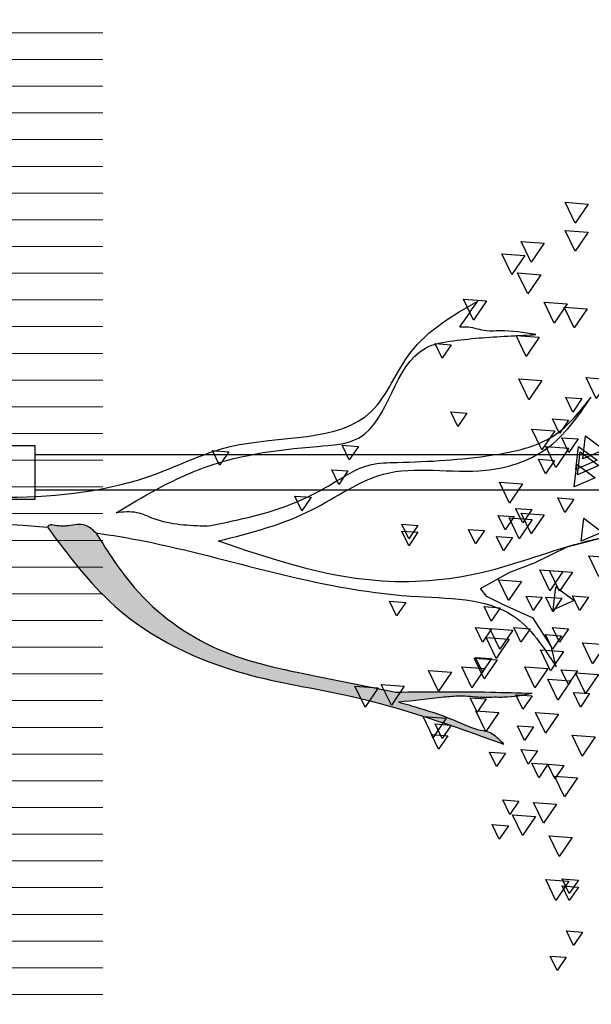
# Model space of a CAD drawing. Header units: millimetres. Extents: x 4617 to 4884, y 1258 to 1784.
# Tile 127 of 168: x 4740.02 to 4741.31, y 1390.28 to 1392.49. Entities that reach past the tile are written whole.
import ezdxf

# ---------------------------------------------------------------- set-up
doc = ezdxf.new("R2010")
doc.units = ezdxf.units.MM
doc.header["$LTSCALE"] = 0.4
doc.set_wipeout_variables(frame=1)
for name, color, linetype in [('00 AC - ABERTURAS ALUMINIO - HATCH', 254, 'Continuous'), ('A HERRERÍA', 4, 'Continuous'), ('A VEGETACIÓN', 253, 'Continuous'), ('LÁMINA', 1, 'Continuous')]:
    doc.layers.add(name, color=color, linetype=linetype)
doc.layers.add('04 gris', color=252, linetype='Continuous', lineweight=13)

# ---------------------------------------------------------------- blocks, each defined once
blk = doc.blocks.new('ARB')
at = {"layer": 'LÁMINA', "linetype": 'ByBlock'}
h = blk.add_hatch(color=254, dxfattribs=at)
h.dxf.hatch_style = 1
edge = h.paths.add_edge_path()
edge.add_spline(control_points=[(3290.7791, 1397.8625), (3290.7456, 1397.8094), (3290.6602, 1397.6739), (3290.4452, 1397.5168), (3290.1791, 1397.4643), (3290.0112, 1397.4306), (3289.9366, 1397.4157)], knot_values=[0, 0, 0, 0, 0.157935, 0.402542, 0.642975, 0.835062, 0.835062, 0.835062, 0.835062], degree=3, periodic=0)
edge.add_spline(control_points=[(3289.9366, 1397.4157), (3289.8481, 1397.4166), (3289.7205, 1397.4179), (3289.593, 1397.4135), (3289.5539, 1397.4122)], knot_values=[0, 0, 0, 0, 0.223128, 0.321695, 0.321695, 0.321695, 0.321695], degree=3, periodic=0)
edge.add_spline(control_points=[(3289.5539, 1397.4122), (3289.5802, 1397.4073), (3289.6134, 1397.4012), (3289.6619, 1397.4022), (3289.7034, 1397.4005), (3289.7528, 1397.4075), (3289.8299, 1397.3987), (3289.8872, 1397.3926), (3289.9297, 1397.3881)], knot_values=[0, 0, 0, 0, 0.067214, 0.0846, 0.122271, 0.171618, 0.209401, 0.317243, 0.317243, 0.317243, 0.317243], degree=3, periodic=0)
edge.add_spline(control_points=[(3289.9297, 1397.3881), (3289.9102, 1397.3824), (3289.8543, 1397.3663), (3289.7769, 1397.3405), (3289.7133, 1397.3092), (3289.6728, 1397.3053), (3289.6523, 1397.2881), (3289.6404, 1397.2764), (3289.6332, 1397.2693)], knot_values=[0, 0, 0, 0, 0.05135, 0.146671, 0.205349, 0.229245, 0.245597, 0.271329, 0.271329, 0.271329, 0.271329], degree=3, periodic=0)
edge.add_spline(control_points=[(3289.6332, 1397.2693), (3289.7766, 1397.3209), (3290.0144, 1397.4063), (3290.3996, 1397.4592), (3290.7158, 1397.6102), (3290.8569, 1397.7999), (3290.9154, 1397.8785)], knot_values=[0, 0, 0, 0, 0.382593, 0.634368, 0.980439, 1.225218, 1.225218, 1.225218, 1.225218], degree=3, periodic=0)
edge.add_spline(control_points=[(3290.9154, 1397.8785), (3290.9139, 1397.8804), (3290.9087, 1397.8871), (3290.8853, 1397.881), (3290.8544, 1397.8813), (3290.8105, 1397.8919), (3290.7889, 1397.8717), (3290.7791, 1397.8625)], knot_values=[0, 0, 0, 0, 0.005974, 0.020105, 0.051906, 0.090085, 0.12223, 0.12223, 0.12223, 0.12223], degree=3, periodic=0)
at = {"layer": 'LÁMINA', "color": 254, "elevation": -10}
for points in [[(3289.3964, 1398.7859), (3289.4329, 1398.7322), (3289.4611, 1398.7907)], [(3289.3964, 1398.7072), (3289.4329, 1398.6535), (3289.4611, 1398.7119)], [(3289.5201, 1398.6762), (3289.5566, 1398.6225), (3289.5849, 1398.681)], [(3289.5742, 1398.6418), (3289.6107, 1398.5881), (3289.639, 1398.6465)], [(3289.53, 1398.5876), (3289.5665, 1398.5339), (3289.5947, 1398.5924)], [(3289.3993, 1398.4919), (3289.4358, 1398.4382), (3289.464, 1398.4966)], [(3289.4554, 1398.5054), (3289.4919, 1398.4517), (3289.5202, 1398.5101)], [(3289.6825, 1398.5138), (3289.719, 1398.4601), (3289.7472, 1398.5185)], [(3289.5341, 1398.4119), (3289.5706, 1398.3582), (3289.5989, 1398.4166)], [(3289.7813, 1398.3908), (3289.8068, 1398.3532), (3289.8266, 1398.3942)], [(3289.3373, 1398.2937), (3289.3738, 1398.24), (3289.4021, 1398.2985)], [(3289.5264, 1398.2902), (3289.5629, 1398.2365), (3289.5912, 1398.295)], [(3289.4142, 1398.2396), (3289.4397, 1398.202), (3289.4595, 1398.2429)], [(3289.737, 1398.1989), (3289.7625, 1398.1613), (3289.7823, 1398.2022)], [(3289.4516, 1398.1792), (3289.4771, 1398.1416), (3289.4969, 1398.1825)], [(3289.4041, 1398.1348), (3289.3521, 1398.0959), (3289.4118, 1398.0703)], [(3289.4906, 1398.1495), (3289.5271, 1398.0959), (3289.5553, 1398.1543)], [(3289.425, 1398.1263), (3289.4505, 1398.0887), (3289.4703, 1398.1296)], [(3290.0421, 1398.1053), (3290.0676, 1398.0678), (3290.0874, 1398.1087)], [(3289.4188, 1398.0905), (3289.3669, 1398.0516), (3289.4265, 1398.026)], [(3289.4238, 1398.1053), (3289.3718, 1398.0664), (3289.4315, 1398.0408)], [(3289.4512, 1398.1003), (3289.4877, 1398.0466), (3289.516, 1398.1051)], [(3290.4062, 1398.0906), (3290.4318, 1398.053), (3290.4515, 1398.0939)], [(3289.4287, 1398.056), (3289.3767, 1398.0171), (3289.4364, 1397.9916)], [(3289.491, 1398.066), (3289.5165, 1398.0284), (3289.5363, 1398.0693)], [(3290.0716, 1398.0364), (3290.0972, 1397.9988), (3290.1169, 1398.0398)], [(3289.5811, 1398.0001), (3289.6176, 1397.9464), (3289.6458, 1398.0049)], [(3289.4368, 1397.9577), (3289.4624, 1397.9201), (3289.4822, 1397.961)], [(3290.1749, 1397.9626), (3290.2005, 1397.925), (3290.2203, 1397.9659)], [(3289.5201, 1397.9133), (3289.5566, 1397.8596), (3289.5849, 1397.918)], [(3289.5549, 1397.9281), (3289.5805, 1397.8906), (3289.6003, 1397.9315)], [(3289.409, 1397.9035), (3289.357, 1397.8646), (3289.4167, 1397.839)], [(3289.5538, 1397.9), (3289.5903, 1397.8463), (3289.6186, 1397.9047)], [(3289.6041, 1397.9085), (3289.6297, 1397.8709), (3289.6495, 1397.9118)], [(3289.8748, 1397.8838), (3289.9003, 1397.8463), (3289.9201, 1397.8872)], [(3289.6878, 1397.8691), (3289.7133, 1397.8315), (3289.7331, 1397.8724)], [(3289.8748, 1397.8642), (3289.9003, 1397.8266), (3289.9201, 1397.8675)], [(3289.6091, 1397.8494), (3289.6346, 1397.8118), (3289.6544, 1397.8527)], [(3289.3301, 1397.7934), (3289.3666, 1397.7397), (3289.3949, 1397.7982)], [(3289.4406, 1397.7523), (3289.4771, 1397.6986), (3289.5054, 1397.7571)], [(3289.4679, 1397.754), (3289.5044, 1397.7003), (3289.5327, 1397.7588)], [(3289.5841, 1397.7262), (3289.6206, 1397.6726), (3289.6488, 1397.731)], [(3289.4877, 1397.7115), (3289.4358, 1397.6726), (3289.4954, 1397.647)], [(3289.3958, 1397.6821), (3289.4213, 1397.6445), (3289.4411, 1397.6855)], [(3289.4705, 1397.679), (3289.4961, 1397.6414), (3289.5159, 1397.6823)], [(3289.5254, 1397.682), (3289.551, 1397.6445), (3289.5707, 1397.6854)], [(3289.9092, 1397.6673), (3289.9348, 1397.6297), (3289.9545, 1397.6706)], [(3289.6435, 1397.6525), (3289.669, 1397.6149), (3289.6888, 1397.6558)], [(3289.4516, 1397.5934), (3289.4771, 1397.5559), (3289.4969, 1397.5968)], [(3289.5599, 1397.5934), (3289.5854, 1397.5559), (3289.6052, 1397.5968)], [(3289.6079, 1397.5899), (3289.6444, 1397.5362), (3289.6727, 1397.5946)], [(3289.6681, 1397.5934), (3289.6937, 1397.5559), (3289.7134, 1397.5968)], [(3289.3479, 1397.5491), (3289.3844, 1397.4954), (3289.4126, 1397.5538)], [(3289.4713, 1397.5738), (3289.4968, 1397.5362), (3289.5166, 1397.5771)], [(3289.6185, 1397.5638), (3289.655, 1397.5101), (3289.6833, 1397.5686)], [(3289.466, 1397.5294), (3289.5025, 1397.4757), (3289.5307, 1397.5341)], [(3289.6522, 1397.5062), (3289.6887, 1397.4525), (3289.717, 1397.5109)], [(3289.6681, 1397.5098), (3289.6937, 1397.4722), (3289.7134, 1397.5131)], [(3289.3676, 1397.4654), (3289.4041, 1397.4117), (3289.4323, 1397.4701)], [(3289.427, 1397.4753), (3289.4525, 1397.4377), (3289.4723, 1397.4786)], [(3289.5095, 1397.4816), (3289.546, 1397.4279), (3289.5743, 1397.4863)], [(3289.6867, 1397.4816), (3289.7232, 1397.4279), (3289.7514, 1397.4863)], [(3289.7802, 1397.4717), (3289.8167, 1397.418), (3289.8449, 1397.4765)], [(3289.4456, 1397.4471), (3289.4821, 1397.3934), (3289.5103, 1397.4519)], [(3289.3925, 1397.4113), (3289.4181, 1397.3737), (3289.4379, 1397.4147)], [(3289.913, 1397.4324), (3289.9495, 1397.3787), (3289.9778, 1397.4371)], [(3289.9868, 1397.4274), (3290.0233, 1397.3737), (3290.0516, 1397.4322)], [(3289.5543, 1397.4049), (3289.5798, 1397.3673), (3289.5996, 1397.4082)], [(3289.6829, 1397.3966), (3289.7084, 1397.359), (3289.7282, 1397.3999)], [(3289.6473, 1397.3585), (3289.6838, 1397.3048), (3289.7121, 1397.3633)], [(3289.48, 1397.3536), (3289.5165, 1397.2999), (3289.5448, 1397.3584)], [(3289.7957, 1397.3423), (3289.8322, 1397.2886), (3289.8604, 1397.3471)], [(3289.55, 1397.3178), (3289.5756, 1397.2802), (3289.5953, 1397.3211)], [(3289.7813, 1397.3227), (3289.8068, 1397.2851), (3289.8266, 1397.3261)], [(3289.3767, 1397.2896), (3289.4132, 1397.2359), (3289.4414, 1397.2944)], [(3289.7911, 1397.2932), (3289.8167, 1397.2556), (3289.8364, 1397.2965)], [(3289.5394, 1397.2508), (3289.565, 1397.2132), (3289.5847, 1397.2541)], [(3289.6287, 1397.244), (3289.6543, 1397.2064), (3289.6741, 1397.2473)], [(3289.4647, 1397.2096), (3289.4902, 1397.172), (3289.51, 1397.2129)], [(3289.51, 1397.2129), (3289.5355, 1397.1753), (3289.5553, 1397.2163)], [(3289.4266, 1397.175), (3289.4631, 1397.1213), (3289.4914, 1397.1797)], [(3289.5913, 1397.1093), (3289.6169, 1397.0717), (3289.6366, 1397.1127)], [(3289.4857, 1397.1011), (3289.5222, 1397.0474), (3289.5504, 1397.1059)], [(3289.5447, 1397.0667), (3289.5812, 1397.013), (3289.6095, 1397.0714)], [(3289.6208, 1397.0404), (3289.6464, 1397.0028), (3289.6662, 1397.0437)], [(3289.4414, 1397.0076), (3289.4779, 1396.9539), (3289.5061, 1397.0124)], [(3289.424, 1396.8878), (3289.4496, 1396.8502), (3289.4693, 1396.8912)], [(3289.4512, 1396.8846), (3289.4877, 1396.8309), (3289.516, 1396.8893)], [(3289.424, 1396.8681), (3289.4496, 1396.8306), (3289.4693, 1396.8715)], [(3289.4122, 1396.7419), (3289.4378, 1396.7043), (3289.4576, 1396.7452)], [(3289.4585, 1396.6713), (3289.484, 1396.6337), (3289.5038, 1396.6746)]]:
    blk.add_lwpolyline(points, close=True, dxfattribs=at)
at = {"layer": 'LÁMINA', "color": 254, "linetype": 'ByBlock', "elevation": -10}
blk.add_lwpolyline([(3289.4863, 1397.4866), (3289.501, 1397.5442), (3289.5515, 1397.6236), (3289.6343, 1397.6604), (3289.6811, 1397.6837), (3289.6991, 1397.7069), (3289.6168, 1397.7524), (3289.5473, 1397.7782), (3289.456, 1397.8237), (3289.3514, 1397.8507), (3289.2324, 1397.873)], dxfattribs=at)
at = {"layer": 'LÁMINA', "color": 254, "linetype": 'ByBlock'}
blk.add_open_spline([(3289.7573, 1398.44), (3289.7406, 1398.4645), (3289.7238, 1398.4889), (3289.707, 1398.5134)], degree=3, dxfattribs=at)
for points, knots in [([(3292.2113, 1397.999), (3291.9649, 1398.0009), (3291.433, 1397.9962), (3290.7948, 1397.9225), (3290.3567, 1398.1497), (3290.0137, 1398.1047), (3289.905, 1398.3991), (3289.7767, 1398.4732), (3289.707, 1398.5134)], [0.291003, 0.291003, 0.291003, 0.291003, 0.917626, 1.63292, 1.820772, 2.165029, 2.332307, 2.530865, 2.530865, 2.530865, 2.530865]), ([(3289.5436, 1398.4193), (3289.5771, 1398.4249), (3289.623, 1398.4325), (3289.6873, 1398.4269), (3289.7237, 1398.4415), (3289.7492, 1398.4403), (3289.7573, 1398.44)], [0, 0, 0, 0, 0.0854411, 0.1169288, 0.1606802, 0.1809646, 0.1809646, 0.1809646, 0.1809646]), ([(3290.7227, 1397.9192), (3290.647, 1397.9642), (3290.4724, 1398.0679), (3290.2376, 1398.1017), (3289.9602, 1398.1177), (3289.939, 1398.3756), (3289.7461, 1398.4077), (3289.6439, 1398.4144), (3289.5666, 1398.4182), (3289.5436, 1398.4193)], [0, 0, 0, 0, 0.219059, 0.505487, 0.606078, 0.869251, 0.938131, 1.074819, 1.132846, 1.132846, 1.132846, 1.132846]), ([(3290.4355, 1397.8399), (3290.3451, 1397.8627), (3290.1827, 1397.9036), (3289.9599, 1398.0694), (3289.7201, 1398.0145), (3289.4984, 1398.0842), (3289.4259, 1398.1891), (3289.3884, 1398.2434)], [0, 0, 0, 0, 0.234699, 0.4214064, 0.6627874, 0.814212, 0.976072, 0.976072, 0.976072, 0.976072]), ([(3290.4676, 1397.8813), (3290.3902, 1397.8968), (3290.2686, 1397.9211), (3290.1216, 1397.9935), (3290.0267, 1398.059), (3289.867, 1398.0613), (3289.6963, 1398.0708), (3289.4898, 1398.1147), (3289.4199, 1398.2034), (3289.3884, 1398.2434)], [0, 0, 0, 0, 0.1974988, 0.3102575, 0.4139372, 0.4779512, 0.7046451, 0.856775, 0.9818013, 0.9818013, 0.9818013, 0.9818013]), ([(3290.4676, 1397.8813), (3290.5182, 1397.8829), (3290.5861, 1397.885), (3290.6656, 1397.9248), (3290.7028, 1397.9211), (3290.7227, 1397.9192)], [0, 0, 0, 0, 0.1258119, 0.1688917, 0.2181537, 0.2181537, 0.2181537, 0.2181537]), ([(3292.1333, 1397.8419), (3292.0973, 1397.8449), (3291.6929, 1397.8785), (3291.278, 1397.9121), (3290.9154, 1397.8785)], [0.355192, 0.355192, 0.355192, 0.355192, 0.445998, 1.37274, 1.37274, 1.37274, 1.37274]), ([(3290.7791, 1397.8625), (3290.7889, 1397.8717), (3290.8105, 1397.8919), (3290.8544, 1397.8813), (3290.8853, 1397.881), (3290.9087, 1397.8871), (3290.9139, 1397.8804), (3290.9154, 1397.8785)], [0, 0, 0, 0, 0.0321448, 0.0703237, 0.1021256, 0.1162564, 0.1222302, 0.1222302, 0.1222302, 0.1222302]), ([(3290.4355, 1397.8399), (3290.2903, 1397.7909), (3290.0496, 1397.7097), (3289.6876, 1397.737), (3289.4458, 1397.8359), (3289.288, 1397.8634), (3289.2324, 1397.873)], [0, 0, 0, 0, 0.382508, 0.633674, 0.894924, 1.036836, 1.036836, 1.036836, 1.036836]), ([(3290.7791, 1397.8625), (3290.7342, 1397.8562), (3290.4421, 1397.807), (3290.0745, 1397.6704), (3289.6147, 1397.6832), (3289.5224, 1397.5419), (3289.4863, 1397.4866)], [1.48955, 1.48955, 1.48955, 1.48955, 1.605663, 2.249739, 2.495364, 2.653373, 2.653373, 2.653373, 2.653373]), ([(3290.9154, 1397.8785), (3290.8569, 1397.7999), (3290.7158, 1397.6102), (3290.3996, 1397.4592), (3290.0144, 1397.4063), (3289.7766, 1397.3209), (3289.6332, 1397.2693)], [0, 0, 0, 0, 0.244779, 0.59085, 0.842625, 1.225218, 1.225218, 1.225218, 1.225218]), ([(3290.7791, 1397.8625), (3290.7456, 1397.8094), (3290.6602, 1397.6739), (3290.4452, 1397.5168), (3290.1791, 1397.4643), (3290.0112, 1397.4306), (3289.9366, 1397.4157)], [0, 0, 0, 0, 0.1579349, 0.4025423, 0.6429745, 0.8350617, 0.8350617, 0.8350617, 0.8350617]), ([(3289.9366, 1397.4157), (3289.8481, 1397.4166), (3289.7205, 1397.4179), (3289.593, 1397.4135), (3289.5539, 1397.4122)], [0, 0, 0, 0, 0.2231281, 0.3216948, 0.3216948, 0.3216948, 0.3216948]), ([(3289.9297, 1397.3881), (3289.8872, 1397.3926), (3289.8299, 1397.3987), (3289.7528, 1397.4075), (3289.7034, 1397.4005), (3289.6619, 1397.4022), (3289.6134, 1397.4012), (3289.5802, 1397.4073), (3289.5539, 1397.4122)], [0, 0, 0, 0, 0.1078425, 0.1456248, 0.194972, 0.2326431, 0.2500296, 0.3172432, 0.3172432, 0.3172432, 0.3172432]), ([(3289.9297, 1397.3881), (3289.9102, 1397.3824), (3289.8543, 1397.3663), (3289.7769, 1397.3405), (3289.7133, 1397.3092), (3289.6728, 1397.3053), (3289.6523, 1397.2881), (3289.6404, 1397.2764), (3289.6332, 1397.2693)], [0, 0, 0, 0, 0.0513498, 0.1466713, 0.2053487, 0.2292447, 0.2455971, 0.2713294, 0.2713294, 0.2713294, 0.2713294])]:
    blk.add_open_spline(points, degree=3, knots=knots, dxfattribs=at)
blk = doc.blocks.new('A$C4B2F62BB')
at = {"layer": 'A HERRERÍA'}
blk.add_lwpolyline([(0.26, 1.01), (0.26, 3.01), (0.34, 3.01), (0.34, 1.01)], dxfattribs=at)
blk.add_lwpolyline([(0.24, 0.01), (0.36, 0.01), (0.36, 1.01), (0.24, 1.01)], close=True, dxfattribs=at)

msp = doc.modelspace()

# ---------------------------------------------------------------- wipeouts: each hides what was drawn before it
msp.add_wipeout([(4738.93, 1392.936), (4738.93, 1392.656), (4738.7521, 1392.656), (4738.7521, 1392.376), (4738.5742, 1392.376), (4738.5742, 1392.096), (4738.3962, 1392.096), (4738.3962, 1391.816), (4738.2183, 1391.816), (4738.2183, 1391.536), (4738.0404, 1391.536), (4738.0404, 1391.256), (4737.8625, 1391.256), (4737.8625, 1390.976), (4737.6846, 1390.976), (4737.6846, 1390.696), (4737.5067, 1390.696), (4737.5067, 1390.416), (4737.3287, 1390.416), (4737.3287, 1390.136), (4737.1508, 1390.136), (4737.1508, 1389.856), (4740.2079, 1389.856), (4740.2079, 1392.936)]).dxf.layer = '04 gris'

# ---------------------------------------------------------------- next in the draw order: hatches: boundary and pattern name
at = {"layer": '04 gris'}
h = msp.add_hatch(dxfattribs=at)
h.set_pattern_fill('_USER', color=256, scale=0.06, angle=90, pattern_type=0)
h.set_pattern_definition([(360, (127.504736, 863.74182), (8e-17, 0.06), [])])
h.paths.add_polyline_path([(4739.9579, 1389.856), (4739.9579, 1392.936), (4740.2079, 1392.936), (4740.2079, 1389.856)])

# ---------------------------------------------------------------- next in the draw order: block references
at = {"layer": '00 AC - ABERTURAS ALUMINIO - HATCH', "color": 251, "rotation": 269.9999999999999}
msp.add_blockref('A$C4B2F62BB', (4739.0458, 1391.7743), dxfattribs=at)
at = {"layer": 'A VEGETACIÓN', "color": 254, "xscale": -0.8, "yscale": 0.8, "zscale": 0.8, "rotation": 359.9999999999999}
msp.add_blockref('ARB', (7372.8154, 273.0485, -14.0456), dxfattribs=at)

doc.saveas('drawing.dxf')
